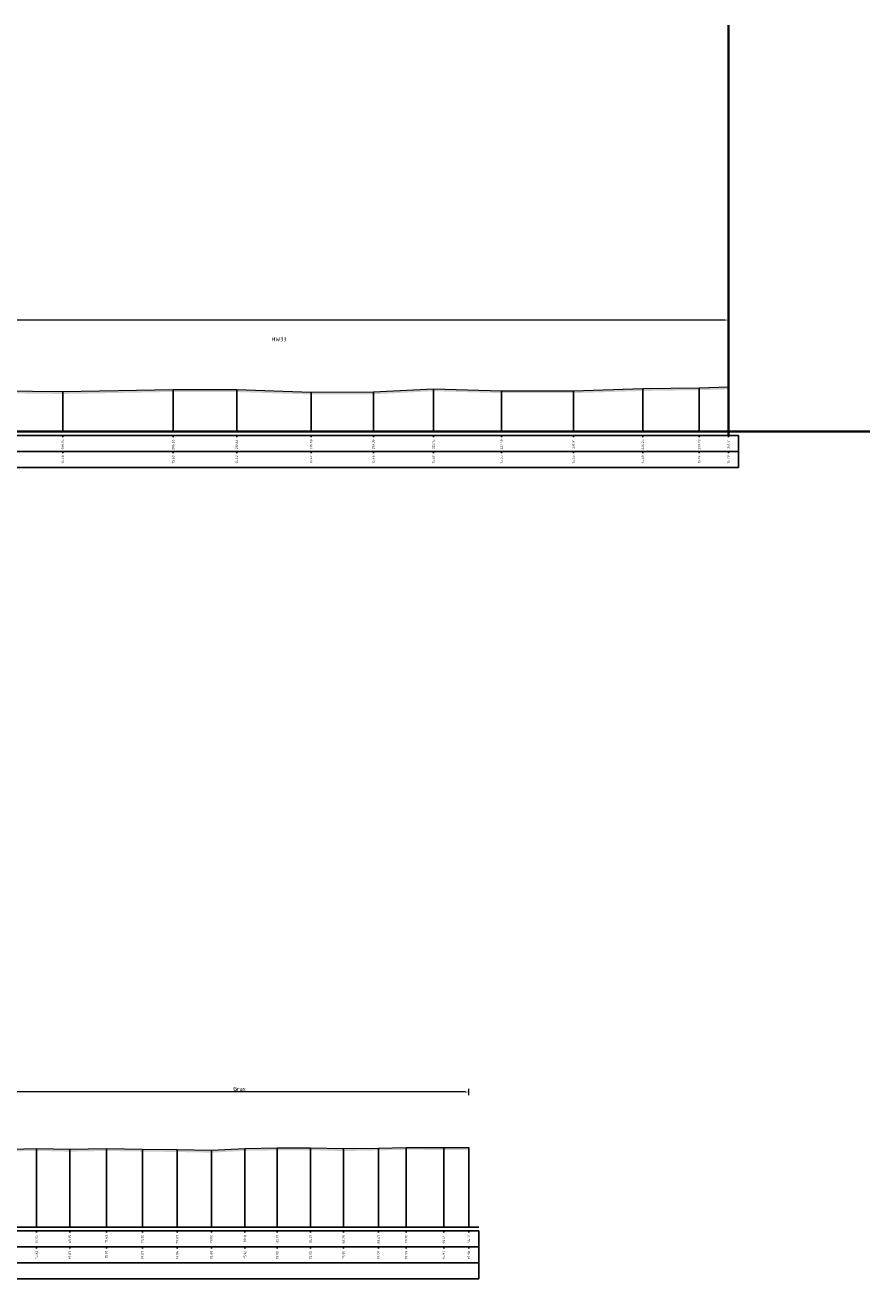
# Model space of a CAD drawing. Header units: metres. Extents: x 197883 to 206898, y 361907 to 364395.
# Tile 175 of 256: x 205981 to 206034, y 363608 to 363686. Entities that reach past the tile are written whole.
import ezdxf
from ezdxf.enums import TextEntityAlignment as Align

# ---------------------------------------------------------------- set-up
doc = ezdxf.new("R2010")
doc.units = ezdxf.units.M
doc.header["$PDMODE"] = 35
doc.header["$PDSIZE"] = 0.075
doc.layers.add('N-WE-OG-HULPLIJN-G', color=50, linetype='Continuous', lineweight=35, plot=False)
for name, color, linetype, lineweight in [('X-ME-AL-PROFIEL_HUIDIG MAAIVELD-GD', 252, 'Continuous', 0), ('X-XX-AL-DETAIL1-M', 7, 'Continuous', 18), ('X-XX-AL-DETAIL1-T25-100', 7, 'Continuous', 25)]:
    doc.layers.add(name, color=color, linetype=linetype, lineweight=lineweight)
doc.layers.add('X-ME-AL-PROFIELRASTER-S', color=7, linetype='Continuous')
doc.styles.add('NLCS-ISO-ANNOTATIVE-T18', font='NLCS-ISO.ttf', dxfattribs={"height": 1.8})
doc.styles.add('NLCS-ISO-M100-T25', font='NLCS-ISO.ttf', dxfattribs={"height": 0.25})
doc.dimstyles.new('NLCS-M100-T25-PIJL_L2_H1', dxfattribs={"dimscale": 0.1, "dimtxt": 2.5, "dimasz": 2.5, "dimexe": 2, "dimexo": 2, "dimgap": 0.7, "dimtad": 1, "dimzin": 0, "dimdsep": 46, "dimtxsty": 'NLCS-ISO-M100-T25', "dimcen": 0, "dimdle": 2, "dimclrd": 256, "dimclre": 256, "dimclrt": 256, "dimadec": 1, "dimazin": 0, "dimtfac": 1, "dimtdec": 3, "dimtofl": 0, "dimtmove": 0, "dimatfit": 3, "dimfxl": 2, "dimfxlon": 1, "dimtfillclr": 256, "dimtolj": 1, "dimtzin": 0, "dimlwd": -1, "dimlwe": -1, "dimarcsym": 0})

# ---------------------------------------------------------------- blocks, each defined once
blk = doc.blocks.new('SAL-PROFIELRASTER_BALK_EIND1-SOD')
at = {"color": 0, "linetype": 'ByBlock', "lineweight": -2}
blk.add_line((1, -12.5), (1, -2.5), dxfattribs=at)
at = {"color": 0, "linetype": 'ByBlock', "lineweight": -2, "flags": 128}
for points in [[(0, 0), (1, 0)], [(0, -2.5), (1, -2.5)], [(0, -12.5), (1, -12.5)]]:
    blk.add_lwpolyline(points, dxfattribs=at)
blk = doc.blocks.new('SAL-PROFIELRASTER_BALK_EIND2-SOD')
at = {"color": 0, "linetype": 'ByBlock', "lineweight": -2}
for p, q in [((1, -2.5), (1, -12.5)), ((1, -12.5), (0, -12.5))]:
    blk.add_line(p, q, dxfattribs=at)
blk = doc.blocks.new('SAL-PROFIELRASTER_BALK_DATA-SOD')
at = {"color": 0, "linetype": 'ByBlock', "lineweight": -2}
blk.add_lwpolyline([(0, -3.5), (0, -2.5)], dxfattribs=at)
at = {"color": 0, "linetype": 'ByBlock', "lineweight": -2, "style": 'NLCS-ISO-ANNOTATIVE-T18'}
blk.add_attdef('GETAL', text='', height=1.5, rotation=90, dxfattribs=at).set_placement((0.75, -5), align=Align.RIGHT)
blk = doc.blocks.new('SAL-PROFIELRASTER_AANHAAL-SOD')
at = {"color": 9, "linetype": 'ByBlock', "lineweight": -2, "flags": 128}
blk.add_lwpolyline([(0, 1), (0, 0)], dxfattribs=at)
blk = doc.blocks.new('*D244')
at = {"layer": 'Defpoints', "color": 0, "transparency": 16777216}
for p in [(205980.518, 363619.603), (205980.518, 363611.151), (206009.227, 363611.151)]:
    blk.add_point(p, dxfattribs=at)
at = {"layer": 'X-XX-AL-DETAIL1-M', "color": 253, "transparency": 16777216}
for p, q in [((205980.518, 363619.403), (205980.518, 363619.803)), ((206008.977, 363619.603), (205980.768, 363619.603)), ((206009.227, 363619.403), (206009.227, 363619.803))]:
    blk.add_line(p, q, dxfattribs=at)
for points in [[(205980.768, 363619.645), (205980.768, 363619.562), (205980.518, 363619.603)], [(206008.977, 363619.645), (206008.977, 363619.562), (206009.227, 363619.603)]]:
    blk.add_solid(points, dxfattribs=at)
at = {"layer": 'X-XX-AL-DETAIL1-M', "color": 253, "transparency": 16777216, "insert": (205994.872, 363619.798), "char_height": 0.25, "attachment_point": 5, "style": 'NLCS-ISO-M100-T25'}
blk.add_mtext('\\A1;Gras', dxfattribs=at)
blk = doc.blocks.new('*D270')
at = {"layer": 'Defpoints', "color": 0, "transparency": 16777216}
for p in [(205783.859, 363667.92), (205783.859, 363660.946), (206025.466, 363660.946)]:
    blk.add_point(p, dxfattribs=at)
at = {"layer": 'X-XX-AL-DETAIL1-M', "color": 253, "transparency": 16777216}
for p, q in [((205783.859, 363667.72), (205783.859, 363668.12)), ((206025.216, 363667.92), (205784.109, 363667.92)), ((206025.466, 363667.72), (206025.466, 363668.12))]:
    blk.add_line(p, q, dxfattribs=at)
for points in [[(205784.109, 363667.962), (205784.109, 363667.878), (205783.859, 363667.92)], [(206025.216, 363667.962), (206025.216, 363667.878), (206025.466, 363667.92)]]:
    blk.add_solid(points, dxfattribs=at)
at = {"layer": 'X-XX-AL-DETAIL1-M', "color": 253, "transparency": 16777216, "insert": (205904.662, 363668.115), "char_height": 0.25, "attachment_point": 5, "style": 'NLCS-ISO-M100-T25'}
blk.add_mtext('\\A1;Gras', dxfattribs=at)

msp = doc.modelspace()

# ---------------------------------------------------------------- hatches: boundary and pattern name
at = {"layer": 'X-ME-AL-PROFIEL_HUIDIG MAAIVELD-GD'}
h = msp.add_hatch(dxfattribs=at)
h.set_pattern_fill('AGR-MAAIVELD', color=256, scale=0.05, pattern_type=2)
h.set_pattern_definition([(45, (0, 117.69536), (-0.25000007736, 0.25000007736), []), (45, (-0.0357, 117.73107), (0, 0.50000015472), [0.3535535, -0.3535535]), (45, (-0.07143, 117.7668), (0, 0.50000015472), [0.3535535, -0.3535535]), (45, (-0.10764, 117.803), (0, 0.50000015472), [0.3535535, -0.3535535]), (45, (-0.14286, 117.8382), (0, 0.50000015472), [0.3535535, -0.3535535]), (45, (-0.17857, 117.87393), (0, 0.50000015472), [0.3535535, -0.3535535]), (45, (-0.2143, 117.90964), (0, 0.50000015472), [0.3535535, -0.3535535]), (315, (0, 117.69536), (0.25000007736, 0.25000007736), []), (315, (0.0357, 117.73107), (0.50000015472, -1e-16), [0.3535535, -0.3535535]), (315, (0.07143, 117.7668), (0.50000015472, -1e-16), [0.3535535, -0.3535535]), (315, (0.10764, 117.803), (0.50000015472, -1e-16), [0.3535535, -0.3535535]), (315, (0.14286, 117.8382), (0.50000015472, -1e-16), [0.3535535, -0.3535535]), (315, (0.17857, 117.87393), (0.50000015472, -1e-16), [0.3535535, -0.3535535]), (315, (0.2143, 117.90964), (0.50000015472, -1e-16), [0.3535535, -0.3535535])])
h.paths.add_polyline_path([(206025.466, 363663.732), (206023.646, 363663.684), (206020.107, 363663.632), (206015.765, 363663.498), (206011.262, 363663.498), (206007.009, 363663.617), (206003.253, 363663.428), (205999.361, 363663.415), (205994.699, 363663.565), (205990.719, 363663.573), (205983.81, 363663.445), (205978.108, 363663.514), (205974.565, 363663.378), (205971.371, 363663.423), (205965.897, 363663.334), (205960.679, 363663.444), (205953.952, 363663.765), (205946.352, 363663.59), (205938.973, 363663.415), (205931.828, 363663.293), (205921.507, 363663.569), (205918.233, 363663.8), (205916.585, 363663.714), (205915.997, 363663.721), (205915.07, 363663.809), (205912.978, 363663.836), (205909.59, 363663.859), (205906.272, 363663.813), (205903.87, 363663.978), (205902.945, 363663.897), (205901.966, 363663.992), (205901.15, 363663.885), (205899.033, 363663.902), (205894.751, 363663.896), (205890.193, 363663.85), (205887.428, 363663.896), (205884.49, 363663.852), (205881.602, 363663.918), (205879.338, 363664.045), (205878.216, 363664.019), (205876.575, 363664.04), (205874.961, 363664.066), (205873.054, 363664.16), (205870.296, 363664.241), (205867.539, 363664.344), (205865.167, 363664.4), (205862.667, 363664.268), (205860.752, 363664.597), (205859.382, 363664.405), (205857.526, 363664.42), (205855.173, 363664.377), (205853.433, 363664.419), (205851.352, 363664.339), (205849.071, 363664.429), (205847.033, 363664.391), (205845.293, 363664.577), (205839.252, 363664.512), (205836.697, 363664.595), (205834.361, 363664.423), (205832.314, 363664.41), (205825.416, 363664.394), (205822.887, 363664.351), (205818.859, 363664.27), (205815.336, 363664.21), (205813.073, 363664.183), (205810.408, 363664.188), (205808.145, 363664.205), (205804.394, 363664.183), (205803.595, 363664.16), (205801.933, 363664.191), (205799.547, 363664.268), (205797.317, 363664.24), (205791.175, 363664.16), (205786.102, 363664.169), (205783.859, 363664.105), (205783.859, 363663.955), (205786.102, 363664.019), (205791.175, 363664.01), (205797.317, 363664.09), (205799.547, 363664.118), (205801.933, 363664.041), (205803.595, 363664.01), (205804.394, 363664.033), (205808.145, 363664.055), (205810.408, 363664.038), (205813.073, 363664.033), (205815.336, 363664.06), (205818.859, 363664.12), (205822.887, 363664.201), (205825.416, 363664.244), (205832.314, 363664.26), (205834.361, 363664.273), (205836.697, 363664.445), (205839.252, 363664.362), (205845.293, 363664.427), (205847.033, 363664.241), (205849.071, 363664.279), (205851.352, 363664.189), (205853.433, 363664.269), (205855.173, 363664.227), (205857.526, 363664.27), (205859.382, 363664.255), (205860.752, 363664.447), (205862.667, 363664.118), (205865.167, 363664.25), (205867.539, 363664.194), (205870.296, 363664.091), (205873.054, 363664.01), (205874.961, 363663.916), (205876.575, 363663.89), (205878.216, 363663.869), (205879.338, 363663.895), (205881.602, 363663.768), (205884.49, 363663.702), (205887.428, 363663.746), (205890.193, 363663.7), (205894.751, 363663.746), (205899.033, 363663.752), (205901.15, 363663.735), (205901.966, 363663.842), (205902.945, 363663.747), (205903.87, 363663.828), (205906.272, 363663.663), (205909.59, 363663.709), (205912.978, 363663.686), (205915.07, 363663.659), (205915.997, 363663.571), (205916.585, 363663.564), (205918.233, 363663.65), (205921.507, 363663.419), (205931.828, 363663.143), (205938.973, 363663.265), (205946.352, 363663.44), (205953.952, 363663.615), (205960.679, 363663.294), (205965.897, 363663.184), (205971.371, 363663.273), (205974.565, 363663.228), (205978.108, 363663.364), (205983.81, 363663.295), (205990.719, 363663.423), (205994.699, 363663.415), (205999.361, 363663.265), (206003.253, 363663.278), (206007.009, 363663.467), (206011.262, 363663.348), (206015.765, 363663.348), (206020.107, 363663.482), (206023.646, 363663.534), (206025.466, 363663.582)])
h = msp.add_hatch(dxfattribs=at)
h.set_pattern_fill('AGR-MAAIVELD', color=256, scale=0.05, pattern_type=2)
h.set_pattern_definition([(45, (131.24896, 149.405), (-0.25000007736, 0.25000007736), []), (45, (131.21325, 149.44072), (0, 0.50000015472), [0.3535535, -0.3535535]), (45, (131.17753, 149.47643), (0, 0.50000015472), [0.3535535, -0.3535535]), (45, (131.14132, 149.51265), (0, 0.50000015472), [0.3535535, -0.3535535]), (45, (131.1061, 149.54786), (0, 0.50000015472), [0.3535535, -0.3535535]), (45, (131.0704, 149.58357), (0, 0.50000015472), [0.3535535, -0.3535535]), (45, (131.03468, 149.6193), (0, 0.50000015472), [0.3535535, -0.3535535]), (315, (131.24896, 149.405), (0.25000007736, 0.25000007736), []), (315, (131.28468, 149.44072), (0.50000015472, -1e-16), [0.3535535, -0.3535535]), (315, (131.3204, 149.47643), (0.50000015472, -1e-16), [0.3535535, -0.3535535]), (315, (131.3566, 149.51265), (0.50000015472, -1e-16), [0.3535535, -0.3535535]), (315, (131.39182, 149.54786), (0.50000015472, -1e-16), [0.3535535, -0.3535535]), (315, (131.42753, 149.58357), (0.50000015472, -1e-16), [0.3535535, -0.3535535]), (315, (131.46325, 149.6193), (0.50000015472, -1e-16), [0.3535535, -0.3535535])])
h.paths.add_polyline_path([(205999.313, 363615.954), (206001.384, 363615.905), (206003.575, 363615.946), (206005.308, 363615.987), (206007.652, 363615.975), (206009.227, 363615.982), (206009.227, 363616.132), (206007.652, 363616.125), (206005.308, 363616.137), (206003.575, 363616.096), (206001.384, 363616.055), (205999.313, 363616.104), (205997.236, 363616.098), (205995.214, 363616.066), (205993.108, 363615.955), (205990.976, 363615.994), (205988.805, 363616.024), (205986.537, 363616.062), (205984.254, 363616.019), (205982.16, 363616.07), (205980.579, 363616.03), (205980.026, 363615.902), (205978.843, 363615.447), (205978.001, 363614.785), (205977.502, 363614.634), (205977.1, 363614.452), (205976.993, 363614.296), (205976.313, 363614.031), (205974.884, 363613.823), (205973.032, 363613.63), (205971.339, 363613.609), (205969.364, 363613.65), (205967.89, 363613.848), (205966.489, 363614.039), (205965.545, 363614.298), (205964.143, 363614.744), (205962.267, 363615.363), (205960.699, 363615.493), (205952.369, 363615.928), (205949.77, 363615.88), (205947.213, 363615.918), (205944.483, 363615.978), (205941.484, 363616.037), (205938.843, 363616.024), (205936.484, 363615.959), (205933.386, 363616.024), (205930.554, 363616.012), (205927.825, 363616.048), (205925.215, 363616.045), (205922.397, 363615.946), (205919.516, 363615.953), (205917.156, 363615.966), (205915.108, 363615.887), (205915.108, 363615.737), (205917.156, 363615.816), (205919.516, 363615.803), (205922.397, 363615.796), (205925.215, 363615.895), (205927.825, 363615.898), (205930.554, 363615.862), (205933.386, 363615.874), (205936.484, 363615.809), (205938.843, 363615.874), (205941.484, 363615.887), (205944.483, 363615.828), (205947.213, 363615.768), (205949.77, 363615.73), (205952.369, 363615.778), (205960.699, 363615.343), (205962.267, 363615.213), (205964.143, 363614.594), (205965.545, 363614.148), (205966.489, 363613.889), (205967.89, 363613.698), (205969.364, 363613.5), (205971.339, 363613.459), (205973.032, 363613.48), (205974.884, 363613.673), (205976.313, 363613.881), (205976.993, 363614.146), (205977.1, 363614.302), (205977.502, 363614.484), (205978.001, 363614.635), (205978.843, 363615.297), (205980.026, 363615.752), (205980.579, 363615.88), (205982.16, 363615.92), (205984.254, 363615.869), (205986.537, 363615.912), (205988.805, 363615.874), (205990.976, 363615.844), (205993.108, 363615.805), (205995.214, 363615.916), (205997.236, 363615.948)])

# ---------------------------------------------------------------- linework, layer by layer
at = {"layer": 'N-WE-OG-HULPLIJN-G'}
for points in [[(206025.466, 363660.696), (206025.466, 363686.385)], [(205776.659, 363660.946), (206034.323, 363660.946)]]:
    msp.add_lwpolyline(points, dxfattribs=at)
at = {"layer": 'X-ME-AL-PROFIEL_HUIDIG MAAIVELD-GD'}
for points in [[(205978.108, 363663.514), (205983.81, 363663.445), (205990.719, 363663.573), (205994.699, 363663.565), (205999.361, 363663.415), (206003.253, 363663.428), (206007.009, 363663.617), (206011.262, 363663.498), (206015.765, 363663.498), (206020.107, 363663.632), (206023.646, 363663.684), (206025.466, 363663.732)], [(205980.579, 363616.03), (205982.16, 363616.07), (205984.254, 363616.019), (205986.537, 363616.062), (205988.805, 363616.024), (205990.976, 363615.994), (205993.108, 363615.955), (205995.214, 363616.066), (205997.236, 363616.098), (205999.313, 363616.104), (206001.384, 363616.055), (206003.575, 363616.096), (206005.308, 363616.137), (206007.652, 363616.125), (206009.227, 363616.132)]]:
    msp.add_lwpolyline(points, dxfattribs=at)

# ---------------------------------------------------------------- block references
at = {"layer": 'X-ME-AL-PROFIELRASTER-S'}
for p, yscale in [((205983.81, 363660.946), 2.498897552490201), ((205990.719, 363660.946), 2.6269989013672), ((205994.699, 363660.946), 2.619197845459), ((205999.361, 363660.946), 2.468997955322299), ((206003.253, 363660.946), 2.4824981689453), ((206007.009, 363660.946), 2.6714973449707), ((206011.262, 363660.946), 2.551998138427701), ((206015.765, 363660.946), 2.5522003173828), ((206020.107, 363660.946), 2.686500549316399), ((206023.646, 363660.946), 2.7378997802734), ((206025.466, 363660.946), 2.7863006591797), ((205982.16, 363611.151), 4.919), ((205984.254, 363611.151), 4.868), ((205986.537, 363611.151), 4.911), ((205988.805, 363611.151), 4.872999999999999), ((205995.214, 363611.151), 4.914999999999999), ((205997.236, 363611.151), 4.946999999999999), ((205999.313, 363611.151), 4.952999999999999), ((206001.384, 363611.151), 4.904), ((206003.575, 363611.151), 4.945), ((206005.308, 363611.151), 4.986000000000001), ((206007.652, 363611.151), 4.974), ((206009.227, 363611.151), 4.981), ((205990.976, 363611.151), 4.843), ((205993.108, 363611.151), 4.804)]:
    msp.add_blockref('SAL-PROFIELRASTER_AANHAAL-SOD', p, dxfattribs=dict(at, yscale=yscale))
at = {"layer": 'X-ME-AL-PROFIELRASTER-S', "yscale": 0.1}
for name, p, xscale, zscale in [('SAL-PROFIELRASTER_BALK_EIND1-SOD', (205783.859, 363660.946), 242.231864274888, 242.231864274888), ('SAL-PROFIELRASTER_BALK_EIND2-SOD', (205783.859, 363659.946), 242.231864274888, 242.231864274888), ('SAL-PROFIELRASTER_BALK_EIND1-SOD', (205915.108, 363611.151), 94.74416054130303, 94.74416054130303), ('SAL-PROFIELRASTER_BALK_EIND2-SOD', (205915.108, 363610.151), 94.74416054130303, 94.74416054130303), ('SAL-PROFIELRASTER_BALK_EIND2-SOD', (205915.108, 363609.151), 94.74416054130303, 94.74416054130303)]:
    msp.add_blockref(name, p, dxfattribs=dict(at, xscale=xscale, zscale=zscale))
at = {"layer": 'X-ME-AL-PROFIELRASTER-S', "xscale": 0.1, "yscale": 0.1, "zscale": 0.1}
for p, values in [((205983.81, 363660.946), {'GETAL': '199.95'}), ((205990.719, 363660.946), {'GETAL': '206.86'}), ((205994.699, 363660.946), {'GETAL': '210.84'}), ((205999.361, 363660.946), {'GETAL': '215.50'}), ((206003.253, 363660.946), {'GETAL': '219.39'}), ((206007.009, 363660.946), {'GETAL': '223.15'}), ((206011.262, 363660.946), {'GETAL': '227.40'}), ((206015.765, 363660.946), {'GETAL': '231.91'}), ((206020.107, 363660.946), {'GETAL': '236.25'}), ((206023.646, 363660.946), {'GETAL': '239.79'}), ((206025.466, 363660.946), {'GETAL': '241.61'}), ((205983.81, 363659.946), {'GETAL': '15.50'}), ((205990.719, 363659.946), {'GETAL': '15.63'}), ((205994.699, 363659.946), {'GETAL': '15.62'}), ((205999.361, 363659.946), {'GETAL': '15.47'}), ((206003.253, 363659.946), {'GETAL': '15.48'}), ((206007.009, 363659.946), {'GETAL': '15.67'}), ((206011.262, 363659.946), {'GETAL': '15.55'}), ((206015.765, 363659.946), {'GETAL': '15.55'}), ((206020.107, 363659.946), {'GETAL': '15.69'}), ((206023.646, 363659.946), {'GETAL': '15.74'}), ((206025.466, 363659.946), {'GETAL': '15.79'}), ((205982.16, 363611.151), {'GETAL': '67.05'}), ((205984.254, 363611.151), {'GETAL': '69.15'}), ((205986.537, 363611.151), {'GETAL': '71.43'}), ((205988.805, 363611.151), {'GETAL': '73.70'}), ((205990.976, 363611.151), {'GETAL': '75.87'}), ((205993.108, 363611.151), {'GETAL': '78.00'}), ((205995.214, 363611.151), {'GETAL': '80.11'}), ((205997.236, 363611.151), {'GETAL': '82.13'}), ((205999.313, 363611.151), {'GETAL': '84.21'}), ((206001.384, 363611.151), {'GETAL': '86.28'}), ((206003.575, 363611.151), {'GETAL': '88.47'}), ((206005.308, 363611.151), {'GETAL': '90.20'}), ((206007.652, 363611.151), {'GETAL': '92.54'}), ((206009.227, 363611.151), {'GETAL': '94.12'}), ((205982.16, 363610.151), {'GETAL': '15.92'}), ((205984.254, 363610.151), {'GETAL': '15.87'}), ((205986.537, 363610.151), {'GETAL': '15.91'}), ((205988.805, 363610.151), {'GETAL': '15.87'}), ((205990.976, 363610.151), {'GETAL': '15.84'}), ((205993.108, 363610.151), {'GETAL': '15.80'}), ((205995.214, 363610.151), {'GETAL': '15.92'}), ((205997.236, 363610.151), {'GETAL': '15.95'}), ((205999.313, 363610.151), {'GETAL': '15.95'}), ((206001.384, 363610.151), {'GETAL': '15.90'}), ((206003.575, 363610.151), {'GETAL': '15.95'}), ((206005.308, 363610.151), {'GETAL': '15.99'}), ((206007.652, 363610.151), {'GETAL': '15.97'}), ((206009.227, 363610.151), {'GETAL': '15.98'})]:
    msp.add_blockref('SAL-PROFIELRASTER_BALK_DATA-SOD', p, dxfattribs=at).add_auto_attribs(values)

# ---------------------------------------------------------------- texts
at = {"layer": 'X-XX-AL-DETAIL1-T25-100', "insert": (205996.876, 363666.846), "char_height": 0.25, "attachment_point": 1, "style": 'NLCS-ISO-M100-T25'}
msp.add_mtext_dynamic_manual_height_columns('HW33', width=1.1018, gutter_width=1.25, heights=[0], dxfattribs=at)

# ---------------------------------------------------------------- dimensions: what is measured, and where the dimension line sits
at = {"layer": 'X-XX-AL-DETAIL1-M', "color": 253}
for base, p1, p2, picture, middle in [((205783.859, 363667.92), (206025.466, 363660.946), (205783.859, 363660.946), '*D270', (205904.662, 363667.92)), ((205980.518, 363619.603), (206009.227, 363611.151), (205980.518, 363611.151), '*D244', (205994.872, 363619.603))]:
    dim = msp.add_linear_dim(base=base, p1=p1, p2=p2, text='Gras', dimstyle='NLCS-M100-T25-PIJL_L2_H1', override={"dimclrd": 253, "dimclre": 253, "dimclrt": 253}, dxfattribs=at)
    dim.commit()
    dim.dimension.update_dxf_attribs({"geometry": picture, "text_midpoint": middle, "dimtype": 160})

doc.saveas('drawing.dxf')
